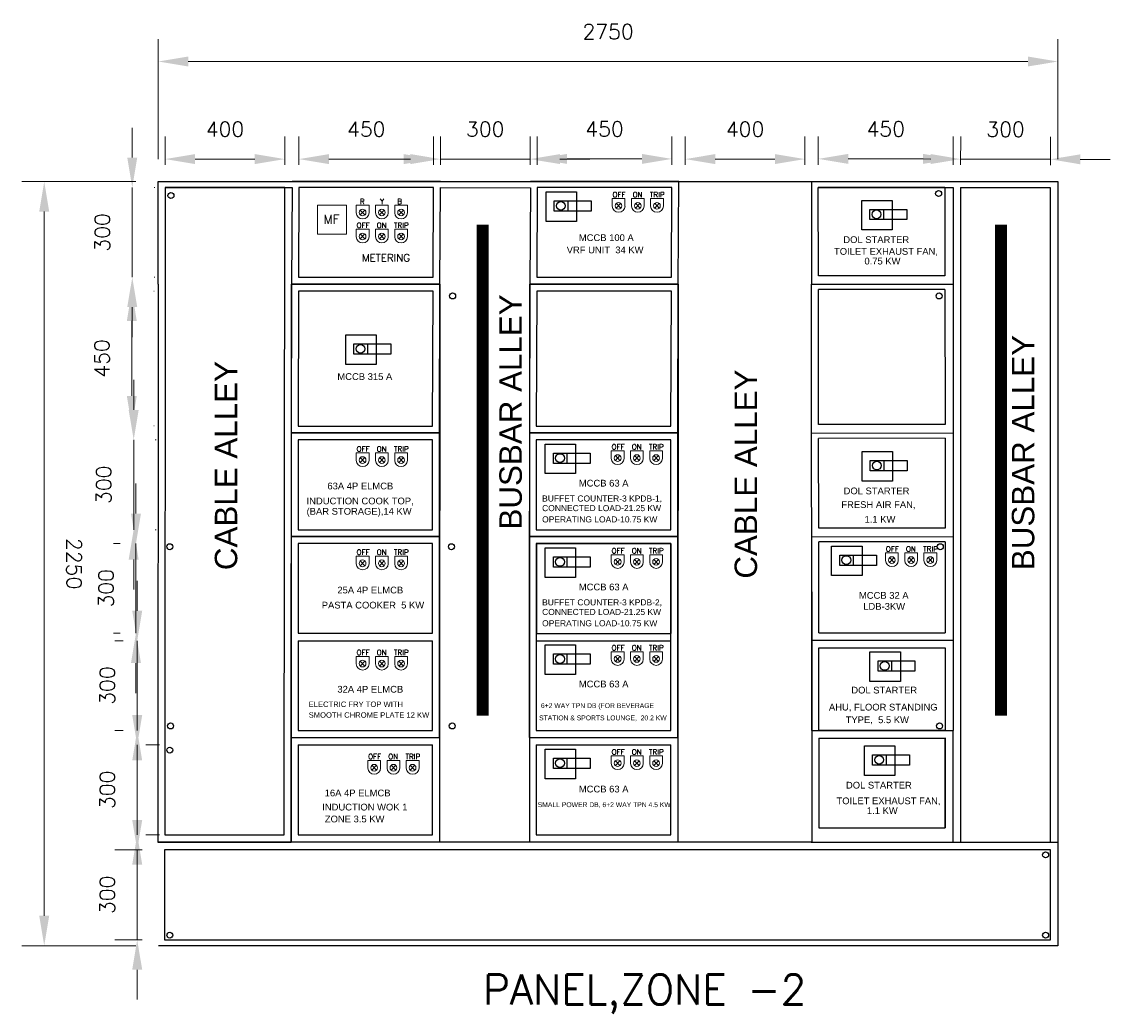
# Model space of a CAD drawing. Header units: millimetres. Extents: x 30872 to 314831, y -99829 to -24277.
# Tile 9 of 13: x 121132 to 124770, y -93400 to -90090. Entities that reach past the tile are written whole.
import ezdxf

# ---------------------------------------------------------------- set-up
doc = ezdxf.new("R2010")
doc.units = ezdxf.units.MM
doc.layers.add('SLD', color=7, linetype='Continuous')
doc.layers.add('SYMBOL', color=7, linetype='Continuous', lineweight=25)
doc.styles.add('Arial', font='arial.ttf')
doc.styles.add('Roman', font='romans', dxfattribs={"bigfont": 'bigfont'})
doc.styles.add('ROMANS', font='romans.shx')
doc.dimstyles.new('ISO-75', dxfattribs={"dimtxt": 188, "dimasz": 188, "dimexe": 75, "dimexo": 75, "dimgap": 75, "dimtad": 1, "dimtoh": 1, "dimdec": 0, "dimtxsty": 'ROMANS', "dimcen": 0, "dimclrd": 8, "dimclre": 8, "dimclrt": 141, "dimadec": 0, "dimazin": 0, "dimtfac": 1, "dimtdec": 0, "dimtix": 1, "dimtmove": 0, "dimatfit": 3, "dimfxl": 0, "dimlwd": 18, "dimlwe": 18, "dimarcsym": 0})

# ---------------------------------------------------------------- blocks, each defined once
blk = doc.blocks.new('*D13')
at = {"layer": 'Defpoints', "color": 0, "transparency": 16777216}
for p in [(123304.6, -90548.3), (122854.8, -90642.7), (123304.6, -90642.7)]:
    blk.add_point(p, dxfattribs=at)
at = {"layer": 'SLD', "color": 8, "lineweight": 18, "transparency": 16777216}
for p, q in [((122854.8, -90567.7), (122854.8, -90473.3)), ((123304.6, -90567.7), (123304.6, -90473.3)), ((122954.8, -90548.3), (123204.6, -90548.3))]:
    blk.add_line(p, q, dxfattribs=at)
at = {"layer": 'SLD', "color": 8, "transparency": 16777216}
for points in [[(122954.8, -90531.6), (122954.8, -90564.9), (122854.8, -90548.3)], [(123204.6, -90531.6), (123204.6, -90564.9), (123304.6, -90548.3)]]:
    blk.add_solid(points, dxfattribs=at)
at = {"layer": 'SLD', "transparency": 16777216, "insert": (123079.7, -90448.3), "char_height": 50, "attachment_point": 5, "style": 'ROMANS'}
blk.add_mtext('450', dxfattribs=at)
blk = doc.blocks.new('*D14')
at = {"layer": 'Defpoints', "color": 0, "transparency": 16777216}
for p in [(122531.2, -90548.9), (122531.2, -90643.4), (122830.7, -90643.4)]:
    blk.add_point(p, dxfattribs=at)
at = {"layer": 'SLD', "color": 8, "lineweight": 18, "transparency": 16777216}
for p, q in [((122531.2, -90568.4), (122531.2, -90473.9)), ((122830.7, -90568.4), (122830.7, -90473.9)), ((122431.2, -90548.9), (122331.2, -90548.9)), ((122830.7, -90548.9), (122531.2, -90548.9)), ((122930.7, -90548.9), (123030.7, -90548.9))]:
    blk.add_line(p, q, dxfattribs=at)
at = {"layer": 'SLD', "color": 8, "transparency": 16777216}
for points in [[(122431.2, -90532.2), (122431.2, -90565.5), (122531.2, -90548.9)], [(122930.7, -90532.2), (122930.7, -90565.5), (122830.7, -90548.9)]]:
    blk.add_solid(points, dxfattribs=at)
at = {"layer": 'SLD', "transparency": 16777216, "insert": (122681, -90448.9), "char_height": 50, "attachment_point": 5, "style": 'ROMANS'}
blk.add_mtext('300', dxfattribs=at)
blk = doc.blocks.new('*D15')
at = {"layer": 'Defpoints', "color": 0, "transparency": 16777216}
for p in [(122058.6, -90548.9), (122058.6, -90643.4), (122508.3, -90643.4)]:
    blk.add_point(p, dxfattribs=at)
at = {"layer": 'SLD', "color": 8, "lineweight": 18, "transparency": 16777216}
for p, q in [((122058.6, -90568.4), (122058.6, -90473.9)), ((122508.3, -90568.4), (122508.3, -90473.9)), ((122408.3, -90548.9), (122158.6, -90548.9))]:
    blk.add_line(p, q, dxfattribs=at)
at = {"layer": 'SLD', "color": 8, "transparency": 16777216}
for points in [[(122158.6, -90532.3), (122158.6, -90565.6), (122058.6, -90548.9)], [(122408.3, -90532.3), (122408.3, -90565.6), (122508.3, -90548.9)]]:
    blk.add_solid(points, dxfattribs=at)
at = {"layer": 'SLD', "transparency": 16777216, "insert": (122283.4, -90448.9), "char_height": 50, "attachment_point": 5, "style": 'ROMANS'}
blk.add_mtext('450', dxfattribs=at)
blk = doc.blocks.new('*D16')
at = {"layer": 'Defpoints', "color": 0, "transparency": 16777216}
for p in [(121611.5, -90548.9), (121611.5, -90643.4), (122011, -90643.4)]:
    blk.add_point(p, dxfattribs=at)
at = {"layer": 'SYMBOL', "color": 8, "lineweight": 18, "transparency": 16777216}
for p, q in [((121611.5, -90568.4), (121611.5, -90473.9)), ((122011, -90568.4), (122011, -90473.9)), ((121911, -90548.9), (121711.5, -90548.9))]:
    blk.add_line(p, q, dxfattribs=at)
at = {"layer": 'SYMBOL', "color": 8, "transparency": 16777216}
for points in [[(121711.5, -90532.2), (121711.5, -90565.5), (121611.5, -90548.9)], [(121911, -90532.2), (121911, -90565.5), (122011, -90548.9)]]:
    blk.add_solid(points, dxfattribs=at)
at = {"layer": 'SYMBOL', "transparency": 16777216, "insert": (121811.3, -90448.9), "char_height": 50, "attachment_point": 5, "style": 'ROMANS'}
blk.add_mtext('400', dxfattribs=at)
blk = doc.blocks.new('*D17')
at = {"layer": 'Defpoints', "color": 0, "transparency": 16777216}
for p in [(123349.6, -90548.9), (123349.6, -90643.4), (123749.1, -90643.4)]:
    blk.add_point(p, dxfattribs=at)
at = {"layer": 'SLD', "color": 8, "lineweight": 18, "transparency": 16777216}
for p, q in [((123349.6, -90568.4), (123349.6, -90473.9)), ((123749.1, -90568.4), (123749.1, -90473.9)), ((123649.1, -90548.9), (123449.6, -90548.9))]:
    blk.add_line(p, q, dxfattribs=at)
at = {"layer": 'SLD', "color": 8, "transparency": 16777216}
for points in [[(123449.6, -90532.2), (123449.6, -90565.5), (123349.6, -90548.9)], [(123649.1, -90532.2), (123649.1, -90565.5), (123749.1, -90548.9)]]:
    blk.add_solid(points, dxfattribs=at)
at = {"layer": 'SLD', "transparency": 16777216, "insert": (123549.3, -90448.9), "char_height": 50, "attachment_point": 5, "style": 'ROMANS'}
blk.add_mtext('400', dxfattribs=at)
blk = doc.blocks.new('*D20')
at = {"layer": 'Defpoints', "color": 0, "transparency": 16777216}
for p in [(124244.6, -90548.3), (123794.2, -90642.7), (124244.6, -90642.7)]:
    blk.add_point(p, dxfattribs=at)
at = {"layer": 'SLD', "color": 8, "lineweight": 18, "transparency": 16777216}
for p, q in [((123794.2, -90567.7), (123794.2, -90473.2)), ((124244.6, -90567.7), (124244.6, -90473.3)), ((123894.2, -90548.2), (124144.6, -90548.2))]:
    blk.add_line(p, q, dxfattribs=at)
at = {"layer": 'SLD', "color": 8, "transparency": 16777216}
for points in [[(123894.2, -90531.6), (123894.2, -90564.9), (123794.2, -90548.2)], [(124144.6, -90531.6), (124144.6, -90564.9), (124244.6, -90548.3)]]:
    blk.add_solid(points, dxfattribs=at)
at = {"layer": 'SLD', "transparency": 16777216, "insert": (124019.4, -90448.2), "char_height": 50, "attachment_point": 5, "rotation": 359.9972, "style": 'ROMANS'}
blk.add_mtext('450', dxfattribs=at)
blk = doc.blocks.new('*D21')
at = {"layer": 'Defpoints', "color": 0, "transparency": 16777216}
for p in [(124269.8, -90548.9), (124269.6, -90643.4), (124569.6, -90644)]:
    blk.add_point(p, dxfattribs=at)
at = {"layer": 'SLD', "color": 8, "lineweight": 18, "transparency": 16777216}
for p, q in [((124269.8, -90568.4), (124270, -90473.9)), ((124569.8, -90569), (124570, -90474.5)), ((124169.8, -90548.7), (124069.8, -90548.5)), ((124569.8, -90549.5), (124269.8, -90548.9)), ((124669.8, -90549.7), (124769.8, -90549.9))]:
    blk.add_line(p, q, dxfattribs=at)
at = {"layer": 'SLD', "color": 8, "transparency": 16777216}
for points in [[(124169.8, -90532), (124169.8, -90565.3), (124269.8, -90548.9)], [(124669.8, -90533), (124669.8, -90566.3), (124569.8, -90549.5)]]:
    blk.add_solid(points, dxfattribs=at)
at = {"layer": 'SLD', "transparency": 16777216, "insert": (124420, -90449.2), "char_height": 50, "attachment_point": 5, "rotation": 359.8839, "style": 'ROMANS'}
blk.add_mtext('300', dxfattribs=at)
blk = doc.blocks.new('*D28')
at = {"layer": 'Defpoints', "color": 0, "transparency": 16777216}
for p in [(121500.1, -90644), (121500.1, -90943.7), (121501.4, -90943.7)]:
    blk.add_point(p, dxfattribs=at)
at = {"layer": 'SYMBOL', "color": 8, "lineweight": 18, "transparency": 16777216}
for p, q in [((121501.4, -90544), (121501.4, -90444)), ((121501.4, -90644), (121501.4, -90943.7)), ((121575.1, -90644), (121576.4, -90644)), ((121575.1, -90943.7), (121576.4, -90943.7)), ((121501.4, -91043.7), (121501.4, -91143.7))]:
    blk.add_line(p, q, dxfattribs=at)
at = {"layer": 'SYMBOL', "color": 8, "transparency": 16777216}
for points in [[(121484.7, -90544), (121518, -90544), (121501.4, -90644)], [(121484.7, -91043.7), (121518, -91043.7), (121501.4, -90943.7)]]:
    blk.add_solid(points, dxfattribs=at)
at = {"layer": 'SYMBOL', "transparency": 16777216, "insert": (121401.4, -90793.8), "char_height": 50, "attachment_point": 5, "rotation": 90, "style": 'ROMANS'}
blk.add_mtext('300', dxfattribs=at)
blk = doc.blocks.new('*D29')
at = {"layer": 'Defpoints', "color": 0, "transparency": 16777216}
for p in [(121498.6, -90989.7), (121498.6, -91440.1), (121499.9, -91440.1)]:
    blk.add_point(p, dxfattribs=at)
at = {"layer": 'SYMBOL', "color": 8, "lineweight": 18, "transparency": 16777216}
for p, q in [((121573.6, -90989.7), (121574.9, -90989.7)), ((121499.9, -91089.7), (121499.9, -91340.1)), ((121573.6, -91440.1), (121574.9, -91440.1))]:
    blk.add_line(p, q, dxfattribs=at)
at = {"layer": 'SYMBOL', "color": 8, "transparency": 16777216}
for points in [[(121483.2, -91089.7), (121516.5, -91089.7), (121499.9, -90989.7)], [(121483.2, -91340.1), (121516.5, -91340.1), (121499.9, -91440.1)]]:
    blk.add_solid(points, dxfattribs=at)
at = {"layer": 'SYMBOL', "transparency": 16777216, "insert": (121399.9, -91214.9), "char_height": 50, "attachment_point": 5, "rotation": 90, "style": 'ROMANS'}
blk.add_mtext('450', dxfattribs=at)
blk = doc.blocks.new('*D30')
at = {"layer": 'Defpoints', "color": 0, "transparency": 16777216}
for p in [(121503, -91487.1), (121503, -91787.3), (121506.1, -91787.3)]:
    blk.add_point(p, dxfattribs=at)
at = {"layer": 'SYMBOL', "color": 8, "lineweight": 18, "transparency": 16777216}
for p, q in [((121506.1, -91387.1), (121506.1, -91287.1)), ((121506.1, -91487.1), (121506.1, -91787.3)), ((121578, -91487.1), (121581.1, -91487.1)), ((121578, -91787.3), (121581.1, -91787.3)), ((121506.1, -91887.3), (121506.1, -91987.3))]:
    blk.add_line(p, q, dxfattribs=at)
at = {"layer": 'SYMBOL', "color": 8, "transparency": 16777216}
for points in [[(121489.4, -91387.1), (121522.8, -91387.1), (121506.1, -91487.1)], [(121489.4, -91887.3), (121522.8, -91887.3), (121506.1, -91787.3)]]:
    blk.add_solid(points, dxfattribs=at)
at = {"layer": 'SYMBOL', "transparency": 16777216, "insert": (121406.1, -91637.2), "char_height": 50, "attachment_point": 5, "rotation": 90, "style": 'ROMANS'}
blk.add_mtext('300', dxfattribs=at)
blk = doc.blocks.new('*D31')
at = {"layer": 'Defpoints', "color": 0, "transparency": 16777216}
for p in [(121535.5, -91833.3), (121513.8, -92133.4), (121535.5, -92133.4)]:
    blk.add_point(p, dxfattribs=at)
at = {"layer": 'SYMBOL', "color": 8, "lineweight": 18, "transparency": 16777216}
for p, q in [((121513.8, -91733.3), (121513.8, -91633.3)), ((121460.5, -91833.3), (121438.8, -91833.3)), ((121513.8, -91833.3), (121513.8, -92133.4)), ((121460.5, -92133.4), (121438.8, -92133.4)), ((121513.8, -92233.4), (121513.8, -92333.4))]:
    blk.add_line(p, q, dxfattribs=at)
at = {"layer": 'SYMBOL', "color": 8, "transparency": 16777216}
for points in [[(121497.1, -91733.3), (121530.4, -91733.3), (121513.8, -91833.3)], [(121497.1, -92233.4), (121530.4, -92233.4), (121513.8, -92133.4)]]:
    blk.add_solid(points, dxfattribs=at)
at = {"layer": 'SYMBOL', "transparency": 16777216, "insert": (121413.8, -91983.3), "char_height": 50, "attachment_point": 5, "rotation": 90, "style": 'ROMANS'}
blk.add_mtext('300', dxfattribs=at)
blk = doc.blocks.new('*D32')
at = {"layer": 'Defpoints', "color": 0, "transparency": 16777216}
for p in [(121546.5, -92158.4), (121517.9, -92458.6), (121546.5, -92458.6)]:
    blk.add_point(p, dxfattribs=at)
at = {"layer": 'SYMBOL', "color": 8, "lineweight": 18, "transparency": 16777216}
for p, q in [((121517.9, -92058.4), (121517.9, -91958.4)), ((121471.5, -92158.4), (121442.9, -92158.4)), ((121517.9, -92158.4), (121517.9, -92458.6)), ((121471.5, -92458.6), (121442.9, -92458.6)), ((121517.9, -92558.6), (121517.9, -92658.6))]:
    blk.add_line(p, q, dxfattribs=at)
at = {"layer": 'SYMBOL', "color": 8, "transparency": 16777216}
for points in [[(121501.3, -92058.4), (121534.6, -92058.4), (121517.9, -92158.4)], [(121501.3, -92558.6), (121534.6, -92558.6), (121517.9, -92458.6)]]:
    blk.add_solid(points, dxfattribs=at)
at = {"layer": 'SYMBOL', "transparency": 16777216, "insert": (121417.9, -92308.5), "char_height": 50, "attachment_point": 5, "rotation": 90, "style": 'ROMANS'}
blk.add_mtext('300', dxfattribs=at)
blk = doc.blocks.new('*D33')
at = {"layer": 'Defpoints', "color": 0, "transparency": 16777216}
for p in [(121472.2, -92506.6), (121472.2, -92806.7), (121517.9, -92806.7)]:
    blk.add_point(p, dxfattribs=at)
at = {"layer": 'SYMBOL', "color": 8, "lineweight": 18, "transparency": 16777216}
for p, q in [((121517.9, -92406.6), (121517.9, -92306.6)), ((121517.9, -92506.6), (121517.9, -92806.7)), ((121547.2, -92506.6), (121592.9, -92506.6)), ((121547.2, -92806.7), (121592.9, -92806.7)), ((121517.9, -92906.7), (121517.9, -93006.7))]:
    blk.add_line(p, q, dxfattribs=at)
at = {"layer": 'SYMBOL', "color": 8, "transparency": 16777216}
for points in [[(121501.3, -92406.6), (121534.6, -92406.6), (121517.9, -92506.6)], [(121501.3, -92906.7), (121534.6, -92906.7), (121517.9, -92806.7)]]:
    blk.add_solid(points, dxfattribs=at)
at = {"layer": 'SYMBOL', "transparency": 16777216, "insert": (121417.9, -92656.7), "char_height": 50, "attachment_point": 5, "rotation": 90, "style": 'ROMANS'}
blk.add_mtext('300', dxfattribs=at)
blk = doc.blocks.new('*D34')
at = {"layer": 'Defpoints', "color": 0, "transparency": 16777216}
for p in [(121609.6, -92857.4), (121517.9, -93157.8), (121609.6, -93157.8)]:
    blk.add_point(p, dxfattribs=at)
at = {"layer": 'SYMBOL', "color": 8, "lineweight": 18, "transparency": 16777216}
for p, q in [((121517.9, -92757.4), (121517.9, -92657.4)), ((121534.6, -92857.4), (121442.9, -92857.4)), ((121517.9, -92857.4), (121517.9, -93157.8)), ((121534.6, -93157.8), (121442.9, -93157.8)), ((121517.9, -93257.8), (121517.9, -93357.8))]:
    blk.add_line(p, q, dxfattribs=at)
at = {"layer": 'SYMBOL', "color": 8, "transparency": 16777216}
for points in [[(121501.3, -92757.4), (121534.6, -92757.4), (121517.9, -92857.4)], [(121501.3, -93257.8), (121534.6, -93257.8), (121517.9, -93157.8)]]:
    blk.add_solid(points, dxfattribs=at)
at = {"layer": 'SYMBOL', "transparency": 16777216, "insert": (121417.9, -93007.6), "char_height": 50, "attachment_point": 5, "rotation": 90, "style": 'ROMANS'}
blk.add_mtext('300', dxfattribs=at)
blk = doc.blocks.new('*D66')
at = {"layer": 'Defpoints', "color": 0, "transparency": 16777216}
for p in [(124594.6, -90222.8), (121588.5, -90624.3), (124594.6, -90624.3)]:
    blk.add_point(p, dxfattribs=at)
at = {"layer": 'SLD', "color": 8, "lineweight": 18, "transparency": 16777216}
for p, q in [((121588.5, -90549.3), (121588.5, -90147.8)), ((124594.6, -90549.3), (124594.6, -90147.8)), ((121688.5, -90222.8), (124494.6, -90222.8))]:
    blk.add_line(p, q, dxfattribs=at)
at = {"layer": 'SLD', "color": 8, "transparency": 16777216}
for points in [[(121688.5, -90206.1), (121688.5, -90239.4), (121588.5, -90222.8)], [(124494.6, -90206.1), (124494.6, -90239.4), (124594.6, -90222.8)]]:
    blk.add_solid(points, dxfattribs=at)
at = {"layer": 'SLD', "transparency": 16777216, "insert": (123091.6, -90122.8), "char_height": 50, "attachment_point": 5, "style": 'ROMANS'}
blk.add_mtext('2750', dxfattribs=at)
blk = doc.blocks.new('*D67')
at = {"layer": 'Defpoints', "color": 0, "transparency": 16777216}
for p in [(121588.5, -90624.3), (121207.2, -93177.7), (121588.6, -93177.7)]:
    blk.add_point(p, dxfattribs=at)
at = {"layer": 'SYMBOL', "color": 8, "lineweight": 18, "transparency": 16777216}
for p, q in [((121513.5, -90624.3), (121132.1, -90624.3)), ((121207.1, -90724.3), (121207.2, -93077.7)), ((121513.6, -93177.7), (121132.2, -93177.7))]:
    blk.add_line(p, q, dxfattribs=at)
at = {"layer": 'SYMBOL', "color": 8, "transparency": 16777216}
for points in [[(121223.8, -90724.3), (121190.4, -90724.3), (121207.1, -90624.3)], [(121223.8, -93077.7), (121190.5, -93077.7), (121207.2, -93177.7)]]:
    blk.add_solid(points, dxfattribs=at)
at = {"layer": 'SYMBOL', "transparency": 16777216, "insert": (121307.1, -91901), "char_height": 50, "attachment_point": 5, "rotation": 270.0013, "style": 'ROMANS'}
blk.add_mtext('2250', dxfattribs=at)

msp = doc.modelspace()

# ---------------------------------------------------------------- linework, layer by layer
at = {"linetype": 'ByBlock', "lineweight": 9}
for p, q in [((122121, -90703.3), (122217, -90703.3)), ((122121, -90799.3), (122121, -90703.3)), ((122217, -90703.3), (122217, -90799.3)), ((122279, -90719.1), (122263.6, -90735.6)), ((122263.6, -90719.1), (122279, -90735.6)), ((122343.2, -90719.1), (122327.8, -90735.6)), ((122327.8, -90719.1), (122343.2, -90735.6)), ((122407.4, -90719.1), (122392, -90735.6)), ((122392, -90719.1), (122407.4, -90735.6)), ((123134.3, -90696.6), (123118.9, -90713.1)), ((123118.9, -90696.6), (123134.3, -90713.1)), ((123198.5, -90696.6), (123183.1, -90713.1)), ((123183.1, -90696.6), (123198.5, -90713.1)), ((123262.7, -90696.6), (123247.3, -90713.1)), ((123247.3, -90696.6), (123262.7, -90713.1)), ((122217, -90799.3), (122121, -90799.3)), ((122121, -90799.3), (122217, -90799.3)), ((122279, -90799.2), (122263.6, -90815.6)), ((122263.6, -90799.2), (122279, -90815.6)), ((122343.2, -90799.2), (122327.8, -90815.6)), ((122327.8, -90799.2), (122343.2, -90815.6)), ((122407.4, -90799.2), (122392, -90815.6)), ((122392, -90799.2), (122407.4, -90815.6)), ((122279, -91546.5), (122263.6, -91563)), ((122263.6, -91546.5), (122279, -91563)), ((122343.2, -91546.5), (122327.8, -91563)), ((122327.8, -91546.5), (122343.2, -91563)), ((122407.4, -91546.5), (122392, -91563)), ((122392, -91546.5), (122407.4, -91563)), ((123131.3, -91539.8), (123115.9, -91556.2)), ((123115.9, -91539.8), (123131.3, -91556.2)), ((123195.5, -91539.8), (123180.1, -91556.2)), ((123180.1, -91539.8), (123195.5, -91556.2)), ((123259.7, -91539.8), (123244.3, -91556.2)), ((123244.3, -91539.8), (123259.7, -91556.2)), ((123131.3, -91886.8), (123115.9, -91903.2)), ((123115.9, -91886.8), (123131.3, -91903.2)), ((123195.5, -91886.8), (123180.1, -91903.2)), ((123180.1, -91886.8), (123195.5, -91903.2)), ((123259.7, -91886.8), (123244.3, -91903.2)), ((123244.3, -91886.8), (123259.7, -91903.2)), ((124047.8, -91880.7), (124032.4, -91897.2)), ((124032.4, -91880.7), (124047.8, -91897.2)), ((124112, -91880.7), (124096.6, -91897.2)), ((124096.6, -91880.7), (124112, -91897.2)), ((124176.2, -91880.7), (124160.8, -91897.2)), ((124160.8, -91880.7), (124176.2, -91897.2)), ((122279, -91891.5), (122263.6, -91908)), ((122263.6, -91891.5), (122279, -91908)), ((122343.2, -91891.5), (122327.8, -91908)), ((122327.8, -91891.5), (122343.2, -91908)), ((122407.4, -91891.5), (122392, -91908)), ((122392, -91891.5), (122407.4, -91908)), ((123131.3, -92211.1), (123115.9, -92227.6)), ((123115.9, -92211.1), (123131.3, -92227.6)), ((123195.5, -92211.1), (123180.1, -92227.6)), ((123180.1, -92211.1), (123195.5, -92227.6)), ((123259.7, -92211.1), (123244.3, -92227.6)), ((123244.3, -92211.1), (123259.7, -92227.6)), ((122279, -92226.6), (122263.6, -92243.1)), ((122263.6, -92226.6), (122279, -92243.1)), ((122343.2, -92226.6), (122327.8, -92243.1)), ((122327.8, -92226.6), (122343.2, -92243.1)), ((122407.4, -92226.6), (122392, -92243.1)), ((122392, -92226.6), (122407.4, -92243.1)), ((122317.6, -92574.5), (122302.2, -92591)), ((122302.2, -92574.5), (122317.6, -92591)), ((122381.8, -92574.5), (122366.4, -92591)), ((122366.4, -92574.5), (122381.8, -92591)), ((122446, -92574.5), (122430.6, -92591)), ((122430.6, -92574.5), (122446, -92591)), ((123131.3, -92559.3), (123115.9, -92575.7)), ((123115.9, -92559.3), (123131.3, -92575.7)), ((123195.5, -92559.3), (123180.1, -92575.7)), ((123180.1, -92559.3), (123195.5, -92575.7)), ((123259.7, -92559.3), (123244.3, -92575.7)), ((123244.3, -92559.3), (123259.7, -92575.7))]:
    msp.add_line(p, q, dxfattribs=at)
for p, q in [((123770.1, -92831.7), (121589.3, -92831.7)), ((124594.6, -93177.7), (121589.4, -93177.7))]:
    msp.add_line(p, q)
for points in [[(123105.4, -90706), (123105.4, -90680.9), (123148.1, -90680.9), (123148.1, -90706)], [(123169.6, -90706), (123169.6, -90680.9), (123212.3, -90680.9), (123212.3, -90706)], [(123233.8, -90706), (123233.8, -90680.9), (123276.5, -90680.9), (123276.5, -90706)], [(122250.1, -90728.5), (122250.1, -90703.3), (122292.8, -90703.3), (122292.8, -90728.5)], [(122314.3, -90728.5), (122314.3, -90703.3), (122357, -90703.3), (122357, -90728.5)], [(122378.5, -90728.5), (122378.5, -90703.3), (122421.2, -90703.3), (122421.2, -90728.5)], [(122250.1, -90808.6), (122250.1, -90783.4), (122292.8, -90783.4), (122292.8, -90808.6)], [(122314.3, -90808.6), (122314.3, -90783.4), (122357, -90783.4), (122357, -90808.6)], [(122378.5, -90808.6), (122378.5, -90783.4), (122421.2, -90783.4), (122421.2, -90808.6)], [(123102.4, -91549.2), (123102.4, -91524), (123145.1, -91524), (123145.1, -91549.2)], [(123166.6, -91549.2), (123166.6, -91524), (123209.3, -91524), (123209.3, -91549.2)], [(123230.8, -91549.2), (123230.8, -91524), (123273.5, -91524), (123273.5, -91549.2)], [(122250.1, -91555.9), (122250.1, -91530.7), (122292.8, -91530.7), (122292.8, -91555.9)], [(122314.3, -91555.9), (122314.3, -91530.7), (122357, -91530.7), (122357, -91555.9)], [(122378.5, -91555.9), (122378.5, -91530.7), (122421.2, -91530.7), (122421.2, -91555.9)], [(122250.1, -91900.9), (122250.1, -91875.8), (122292.8, -91875.8), (122292.8, -91900.9)], [(122314.3, -91900.9), (122314.3, -91875.8), (122357, -91875.8), (122357, -91900.9)], [(122378.5, -91900.9), (122378.5, -91875.8), (122421.2, -91875.8), (122421.2, -91900.9)], [(123102.4, -91896.2), (123102.4, -91871), (123145.1, -91871), (123145.1, -91896.2)], [(123166.6, -91896.2), (123166.6, -91871), (123209.3, -91871), (123209.3, -91896.2)], [(123230.8, -91896.2), (123230.8, -91871), (123273.5, -91871), (123273.5, -91896.2)], [(124018.9, -91890.1), (124018.9, -91864.9), (124061.6, -91864.9), (124061.6, -91890.1)], [(124083.1, -91890.1), (124083.1, -91864.9), (124125.8, -91864.9), (124125.8, -91890.1)], [(124147.3, -91890.1), (124147.3, -91864.9), (124190, -91864.9), (124190, -91890.1)], [(122250.1, -92236), (122250.1, -92210.8), (122292.8, -92210.8), (122292.8, -92236)], [(122314.3, -92236), (122314.3, -92210.8), (122357, -92210.8), (122357, -92236)], [(122378.5, -92236), (122378.5, -92210.8), (122421.2, -92210.8), (122421.2, -92236)], [(123102.4, -92220.5), (123102.4, -92195.3), (123145.1, -92195.3), (123145.1, -92220.5)], [(123166.6, -92220.5), (123166.6, -92195.3), (123209.3, -92195.3), (123209.3, -92220.5)], [(123230.8, -92220.5), (123230.8, -92195.3), (123273.5, -92195.3), (123273.5, -92220.5)], [(122288.7, -92583.9), (122288.7, -92558.7), (122331.4, -92558.7), (122331.4, -92583.9)], [(122352.9, -92583.9), (122352.9, -92558.7), (122395.6, -92558.7), (122395.6, -92583.9)], [(122417.1, -92583.9), (122417.1, -92558.7), (122459.8, -92558.7), (122459.8, -92583.9)], [(123102.4, -92568.7), (123102.4, -92543.5), (123145.1, -92543.5), (123145.1, -92568.7)], [(123166.6, -92568.7), (123166.6, -92543.5), (123209.3, -92543.5), (123209.3, -92568.7)], [(123230.8, -92568.7), (123230.8, -92543.5), (123273.5, -92543.5), (123273.5, -92568.7)]]:
    msp.add_lwpolyline(points, dxfattribs=at)
at = {"const_width": 0.5}
msp.add_lwpolyline([(121588.7, -92831.7), (121588.7, -93177.7)], dxfattribs=at)
for centre in [(121630.8, -90670.7), (122572.1, -91006.3), (124197.9, -91006.3), (121626.9, -91844.3), (122568.2, -91844.3), (124201.8, -91844.3), (121629.3, -92443.2), (122570.6, -92443.2), (124199.4, -92443.2), (121626.9, -92524), (124553.8, -92874), (121626.9, -93142.4), (124553.8, -93142.4)]:
    msp.add_circle(centre, 10)
at = {"linetype": 'ByBlock', "lineweight": 9}
for centre in [(122271.3, -90727.3), (122335.5, -90727.3), (122399.7, -90727.3), (123126.6, -90704.9), (123190.8, -90704.9), (123255, -90704.9), (122271.3, -90807.4), (122335.5, -90807.4), (122399.7, -90807.4), (122271.3, -91554.7), (122335.5, -91554.7), (122399.7, -91554.7), (123123.6, -91548), (123187.8, -91548), (123252, -91548), (123123.6, -91895), (123187.8, -91895), (123252, -91895), (124040.1, -91888.9), (124104.3, -91888.9), (124168.5, -91888.9), (122271.3, -91899.8), (122335.5, -91899.8), (122399.7, -91899.8), (123123.6, -92219.3), (123187.8, -92219.3), (123252, -92219.3), (122271.3, -92234.8), (122335.5, -92234.8), (122399.7, -92234.8), (122309.9, -92582.8), (122374.1, -92582.8), (122438.3, -92582.8), (123123.6, -92567.5), (123187.8, -92567.5), (123252, -92567.5)]:
    msp.add_circle(centre, 11.2, dxfattribs=at)
for centre in [(123126.8, -90705), (123191, -90705), (123255.2, -90705), (122271.5, -90727.5), (122335.6, -90727.5), (122399.8, -90727.5), (122271.5, -90807.6), (122335.6, -90807.6), (122399.8, -90807.6), (122271.5, -91554.9), (122335.6, -91554.9), (122399.8, -91554.9), (123123.8, -91548.1), (123188, -91548.1), (123252.1, -91548.1), (122271.5, -91899.9), (122335.6, -91899.9), (122399.8, -91899.9), (123123.8, -91895.1), (123188, -91895.1), (123252.1, -91895.1), (124040.2, -91889.1), (124104.4, -91889.1), (124168.6, -91889.1), (122271.5, -92235), (122335.6, -92235), (122399.8, -92235), (123123.8, -92219.5), (123188, -92219.5), (123252.1, -92219.5), (123123.8, -92567.7), (123188, -92567.7), (123252.2, -92567.7), (122310, -92582.9), (122374.2, -92582.9), (122438.4, -92582.9)]:
    msp.add_arc(centre, 21.4, 182.7201, 357.2799, dxfattribs=at)
at = {"layer": 'SLD'}
for p, q in [((121588.5, -90624.3), (124594.6, -90624.3)), ((122531.2, -90643.4), (122831.8, -90644.6)), ((124216.7, -90644), (123794.2, -90644)), ((123794.2, -90644), (124244.6, -90644)), ((124269.6, -90644), (124569.6, -90644))]:
    msp.add_line(p, q, dxfattribs=at)
for points in [[(121588.5, -90966.7), (121588.5, -90624.3)], [(121611.5, -90643.4), (122035.5, -90643.4)], [(121611.5, -90643.4), (121611.5, -90943.7)], [(122035.5, -90644), (122034, -90966.7), (122529.8, -90966.7), (122531.2, -90643.4)], [(122531.3, -90624.3), (122035.6, -90624.3)], [(122831.8, -90644.6), (122830.3, -90966.7), (123326.1, -90966.7), (123327.6, -90624.3)], [(123327.6, -90624.3), (122831.8, -90624.3)], [(123771.6, -90624.3), (123771.6, -90966.7)], [(123794.6, -90938.9), (123794.2, -90644)], [(124216.7, -90644), (124217.1, -90938.5)], [(124244.6, -90644), (124244.6, -92458.6)], [(124269.6, -90644), (124269.6, -92831.7)], [(124569.6, -90644), (124569.6, -92831.7)], [(124594.6, -90624.3), (124594.6, -93177.7)], [(124217.1, -90938.5), (123794.6, -90938.9)], [(121588.5, -90966.7), (121587, -92831.7), (122032.5, -92831.7), (122034, -90966.7)], [(122529.8, -90966.7), (122528.3, -92481.6)], [(122828.8, -92481.6), (122830.3, -90966.7)], [(123326.1, -90966.7), (123324.6, -92481.6)], [(123773.1, -92458.6), (123771.6, -90966.7)], [(123771.6, -90966.7), (124244.6, -90967.1)], [(124217.1, -90984.5), (123794.6, -90984.9)], [(123795, -91436.2), (123794.6, -90984.9)], [(124217.1, -90984.5), (124217.6, -91435.9)], [(124217.6, -91435.9), (123794.6, -91436.2)], [(123772.1, -91464.1), (124244.6, -91464.5)], [(124217.6, -91481.9), (123795.1, -91482.2)], [(123795.5, -91782.4), (123795.1, -91482.2)], [(124217.6, -91481.9), (124218, -91782)], [(123772.5, -91810.3), (124244.6, -91810.7)], [(124218.6, -91782), (123795.5, -91782.4)], [(122505.3, -91833.3), (122055.5, -91833.3), (122055.5, -92133.4)], [(124218.6, -91828), (123795.5, -91828.4)], [(123795.8, -92131.8), (123795.5, -91828.4)], [(124218.1, -91828), (124218.3, -92131.8)], [(123772.6, -91995.2), (123772.7, -92833)], [(123795.8, -92131.8), (124218.3, -92131.8)], [(122055.5, -92158.4), (122505.3, -92158.4)], [(122055.5, -92158.4), (122055.6, -92458.6), (122505.3, -92458.6), (122505.3, -92158.4)], [(122851.8, -92158.4), (123301.6, -92158.4)], [(123772.8, -92156.8), (124244.6, -92156.8)], [(123795.8, -92181.8), (124218.4, -92181.8)], [(124218.4, -92181.8), (124218.6, -92458.6), (123796.1, -92458.6), (123795.9, -92181.8)], [(123773.1, -92458.6), (124244.6, -92458.6)], [(124244, -92458.6), (124244, -92833)], [(122032.5, -92481.6), (122032.5, -92831.7)], [(122055.5, -92506.6), (122055.6, -92806.7), (122505.3, -92806.7), (122505.3, -92506.6)], [(122055.5, -92506.6), (122505.3, -92506.6)], [(122528.3, -92482.1), (122528.3, -92832.2)], [(122828.8, -92481.6), (122828.8, -92831.7)], [(122851.8, -92506.6), (122851.8, -92806.7), (123301.6, -92806.7), (123301.6, -92506.6)], [(122851.8, -92506.6), (123301.6, -92506.6)], [(123324.6, -92482.9), (123324.6, -92833)], [(123796.1, -92483.6), (123796.1, -92783.7), (124217.6, -92783.7), (124217.6, -92483.6)], [(123796.1, -92483.6), (124217.6, -92483.6)], [(124217.6, -92482.9), (124217.6, -92783.7)], [(123770.1, -92831.7), (124594.6, -92831.7)], [(123794.6, -92831.7), (123794.6, -92833)], [(124217.6, -92831.7), (124217.6, -92833)]]:
    msp.add_lwpolyline(points, dxfattribs=at)
for points in [[(122011, -90643.4), (121611.5, -90643.4), (121610, -92806.7), (122009.5, -92806.7)], [(122508.3, -90644), (122058.6, -90644), (122057, -90943.7), (122506.8, -90943.7)], [(123304.6, -90644), (122854.8, -90644), (122853.3, -90943.7), (123303.1, -90943.7)], [(122884.5, -90756.9), (122884.5, -90658.3), (122986.2, -90658.3), (122986.2, -90756.9)], [(123939.5, -90785.6), (123939.5, -90686.9), (124041.2, -90686.9), (124041.2, -90785.6)], [(122911.8, -90722.5), (122911.8, -90688.2), (123034.7, -90688.2), (123034.7, -90722.5)], [(122911.8, -90722.5), (122911.8, -90688.2), (122956.8, -90688.2), (122956.8, -90722.5)], [(123966.8, -90751.1), (123966.8, -90716.8), (124089.7, -90716.8), (124089.7, -90751.1)], [(123966.8, -90751.1), (123966.8, -90716.8), (124011.9, -90716.8), (124011.9, -90751.1)], [(122529.8, -90966.7), (122034, -90966.7), (122032.5, -91464.1), (122528.3, -91464.1)], [(123326.1, -90966.7), (122830.3, -90966.7), (122828.8, -91464.1), (123324.6, -91464.1)], [(122506.8, -90989.7), (122057, -90989.7), (122055.5, -91441.1), (122505.3, -91441.1)], [(123303.1, -90989.7), (122853.3, -90989.7), (122851.8, -91441.1), (123301.6, -91441.1)], [(122215.1, -91235), (122215.1, -91136.3), (122316.7, -91136.3), (122316.7, -91235)], [(122242.3, -91200.6), (122242.3, -91166.3), (122365.2, -91166.3), (122365.2, -91200.6)], [(122242.3, -91200.6), (122242.3, -91166.3), (122287.4, -91166.3), (122287.4, -91200.6)], [(122528.3, -91464.1), (122032.5, -91464.1), (122032.5, -91810.3), (122528.3, -91810.3)], [(122505.3, -91487.1), (122055.5, -91487.1), (122055.5, -91787.3), (122505.3, -91787.3)], [(123324.6, -91464.1), (122828.8, -91464.1), (122828.8, -91810.3), (123324.6, -91810.3)], [(123301.6, -91487.1), (122851.8, -91487.1), (122851.8, -91787.3), (123301.6, -91787.3)], [(122881.5, -91600.1), (122881.5, -91501.4), (122983.2, -91501.4), (122983.2, -91600.1)], [(122908.8, -91565.7), (122908.8, -91531.4), (123031.6, -91531.4), (123031.6, -91565.7)], [(122908.8, -91565.7), (122908.8, -91531.4), (122953.8, -91531.4), (122953.8, -91565.7)], [(123940.5, -91625.1), (123940.5, -91526.4), (124042.2, -91526.4), (124042.2, -91625.1)], [(123967.7, -91590.7), (123967.7, -91556.4), (124090.6, -91556.4), (124090.6, -91590.7)], [(123967.7, -91590.7), (123967.7, -91556.4), (124012.8, -91556.4), (124012.8, -91590.7)], [(122528.3, -91810.3), (122032.5, -91810.3), (122032.6, -92481.6), (122528.3, -92481.6)], [(123324.6, -91810.3), (122828.8, -91810.3), (122828.8, -92481.6), (123324.6, -92481.6)], [(122505.3, -91833.3), (122055.5, -91833.3), (122055.5, -92133.4), (122505.3, -92133.4)], [(123301.6, -91833.3), (122851.8, -91833.3), (122851.8, -92458.6), (123301.6, -92458.6)], [(123301.9, -91834.1), (122852.2, -91834.1), (122852.2, -92134.2), (123301.9, -92134.2)], [(122881.5, -91947.1), (122881.5, -91848.4), (122983.2, -91848.4), (122983.2, -91947.1)], [(123838.6, -91941), (123838.6, -91842.3), (123940.3, -91842.3), (123940.3, -91941)], [(122908.8, -91912.7), (122908.8, -91878.4), (123031.6, -91878.4), (123031.6, -91912.7)], [(122908.8, -91912.7), (122908.8, -91878.4), (122953.8, -91878.4), (122953.8, -91912.7)], [(123865.9, -91906.6), (123865.9, -91872.3), (123988.7, -91872.3), (123988.7, -91906.6)], [(123865.9, -91906.6), (123865.9, -91872.3), (123910.9, -91872.3), (123910.9, -91906.6)], [(122881.5, -92271.4), (122881.5, -92172.7), (122983.2, -92172.7), (122983.2, -92271.4)], [(122908.8, -92237), (122908.8, -92202.7), (123031.6, -92202.7), (123031.6, -92237)], [(122908.8, -92237), (122908.8, -92202.7), (122953.8, -92202.7), (122953.8, -92237)], [(123966.9, -92294.6), (123966.9, -92195.9), (124068.6, -92195.9), (124068.6, -92294.6)], [(123994.2, -92260.2), (123994.2, -92225.9), (124117, -92225.9), (124117, -92260.2)], [(123994.2, -92260.2), (123994.2, -92225.9), (124039.2, -92225.9), (124039.2, -92260.2)], [(122881.5, -92619.6), (122881.5, -92520.9), (122983.2, -92520.9), (122983.2, -92619.6)], [(123948.3, -92608.5), (123948.3, -92509.8), (124050, -92509.8), (124050, -92608.5)], [(123975.6, -92574.1), (123975.6, -92539.8), (124098.5, -92539.8), (124098.5, -92574.1)], [(123975.6, -92574.1), (123975.6, -92539.8), (124020.7, -92539.8), (124020.7, -92574.1)], [(122908.8, -92585.2), (122908.8, -92550.9), (123031.6, -92550.9), (123031.6, -92585.2)], [(122908.8, -92585.2), (122908.8, -92550.9), (122953.8, -92550.9), (122953.8, -92585.2)], [(124570.4, -92857.4), (121609.6, -92857.4), (121609.6, -93157.8), (124570.4, -93157.8)]]:
    msp.add_lwpolyline(points, close=True, dxfattribs=at)
at = {"layer": 'SLD', "const_width": 40}
for points in [[(122672, -90767.8), (122672, -92408.9)], [(124405.1, -90767.8), (124405.1, -92408.9)]]:
    msp.add_lwpolyline(points, dxfattribs=at)
at = {"layer": 'SLD'}
for centre, radius in [((124196.4, -90663.9), 10), ((122933.8, -90705), 14.7), ((123988.8, -90733.6), 14.7), ((122264.3, -91183), 14.7), ((122930.8, -91548.1), 14.7), ((123989.7, -91573.1), 14.7), ((122930.8, -91895.1), 14.7), ((123887.9, -91889), 14.7), ((122930.8, -92219.4), 14.7), ((124016.1, -92242.6), 14.7), ((123997.6, -92556.5), 14.7), ((122930.8, -92567.6), 14.7)]:
    msp.add_circle(centre, radius, dxfattribs=at)

# ---------------------------------------------------------------- texts
at = {"linetype": 'ByBlock', "lineweight": 9, "style": 'Roman'}
for s, height, p in [('R', 17.5, (122262.1, -90699)), ('Y', 17.5, (122329.4, -90699)), ('B', 17.5, (122386.8, -90699)), ('OFF', 17.5, (123106.5, -90676.5)), ('ON', 17.5, (123173.8, -90676.5)), ('TRIP', 17.5, (123231.1, -90676.5)), ('MF', 30, (122140.6, -90764.7)), ('OFF', 17.5, (122251.1, -90779)), ('ON', 17.5, (122318.4, -90779)), ('TRIP', 17.5, (122375.8, -90779)), ('METERING', 25, (122269, -90891.5)), ('OFF', 17.5, (122251.1, -91526.4)), ('ON', 17.5, (122318.4, -91526.4)), ('TRIP', 17.5, (122375.8, -91526.4)), ('OFF', 17.5, (123103.4, -91519.6)), ('ON', 17.5, (123170.7, -91519.6)), ('TRIP', 17.5, (123228.1, -91519.6)), ('OFF', 17.5, (123103.4, -91866.6)), ('ON', 17.5, (123170.7, -91866.6)), ('TRIP', 17.5, (123228.1, -91866.6)), ('OFF', 17.5, (124019.9, -91860.6)), ('ON', 17.5, (124087.2, -91860.6)), ('TRIP', 17.5, (124144.6, -91860.6)), ('OFF', 17.5, (122251.1, -91871.4)), ('ON', 17.5, (122318.4, -91871.4)), ('TRIP', 17.5, (122375.8, -91871.4)), ('OFF', 17.5, (123103.4, -92191)), ('ON', 17.5, (123170.7, -92191)), ('TRIP', 17.5, (123228.1, -92191)), ('OFF', 17.5, (122251.1, -92206.5)), ('ON', 17.5, (122318.4, -92206.5)), ('TRIP', 17.5, (122375.8, -92206.5)), ('OFF', 17.5, (122289.7, -92554.4)), ('ON', 17.5, (122357, -92554.4)), ('TRIP', 17.5, (122414.4, -92554.4)), ('OFF', 17.5, (123103.5, -92539.1)), ('ON', 17.5, (123170.7, -92539.1)), ('TRIP', 17.5, (123228.1, -92539.1)), ('PANEL,ZONE -2', 100, (122673.7, -93374))]:
    msp.add_text(s, height=height, dxfattribs=at).set_placement(p)
at = {"layer": 'SLD', "style": 'Arial'}
for s, height, p in [('MCCB 100 A', 22.5, (122993.9, -90822.8)), ('DOL STARTER', 22.5, (123877.8, -90829.4)), ('VRF UNIT  34 KW ', 22.5, (122953.3, -90863.6)), ('TOILET EXHAUST FAN, ', 22.5, (123846.6, -90868.6)), ('0.75 KW ', 22.5, (123948.3, -90901.1)), ('MCCB 315 A', 22.5, (122186.9, -91286.9)), ('63A 4P ELMCB', 22.5, (122153.6, -91652.6)), ('MCCB 63 A', 22.5, (122993.9, -91643.1)), ('DOL STARTER', 22.5, (123878.7, -91669)), ('INDUCTION COOK TOP,  ', 22.5, (122084, -91702.6)), ('CONNECTED LOAD-21.25 KW', 20.25, (122871.1, -91725.4)), ('BUFFET COUNTER-3 KPDB-1,   ', 20.25, (122871.1, -91693.3)), ('FRESH AIR FAN, ', 22.5, (123871.2, -91714.8)), ('(BAR STORAGE),14 KW ', 22.5, (122084, -91737.2)), ('OPERATING LOAD-10.75 KW ', 20.25, (122871.1, -91763.1)), ('1.1 KW ', 22.5, (123948.7, -91763.9)), ('25A 4P ELMCB', 22.5, (122186.9, -92000.4)), ('MCCB 63 A', 22.5, (122993.9, -91990.1)), ('MCCB 32 A', 22.5, (123930, -92018.2)), ('PASTA COOKER  5 KW ', 22.5, (122134.7, -92050.7)), ('BUFFET COUNTER-3 KPDB-2,   ', 20.25, (122871.1, -92040.3)), ('LDB-3KW', 22.5, (123944.4, -92055)), ('CONNECTED LOAD-21.25 KW', 20.25, (122871.1, -92072.3)), ('OPERATING LOAD-10.75 KW ', 20.25, (122871.1, -92110.1)), ('32A 4P ELMCB', 22.5, (122186.9, -92331.8)), ('MCCB 63 A', 22.5, (122993.9, -92314.4)), ('DOL STARTER', 22.5, (123904.5, -92334.7)), ('ELECTRIC FRY TOP WITH  ', 18.225, (122090.9, -92379.9)), ('SMOOTH CHROME PLATE 12 KW ', 18.225, (122090.9, -92415.7)), ('6+2 WAY TPN DB (FOR BEVERAGE ', 16.2, (122867.3, -92383.5)), ('AHU, FLOOR STANDING ', 22.5, (123829.7, -92391.6)), ('STATION & SPORTS LOUNGE,  20.2 KW ', 16.2, (122861.1, -92424.4)), ('TYPE,  5.5 KW ', 22.5, (123885.7, -92433.9)), ('MCCB 63 A', 22.5, (122993.9, -92665.4)), ('DOL STARTER', 22.5, (123886.6, -92652.4)), ('16A 4P ELMCB', 22.5, (122144.5, -92678.5)), ('TOILET EXHAUST FAN, ', 22.5, (123855, -92704.8)), ('INDUCTION WOK 1', 22.5, (122136.3, -92725.7)), ('SMALL POWER DB, 6+2 WAY TPN 4.5 KW ', 16.2, (122856.5, -92714.5)), ('1.1 KW ', 22.5, (123956.6, -92737.3)), (' ZONE 3.5 KW ', 22.5, (122136.3, -92765.5))]:
    msp.add_text(s, height=height, dxfattribs=at).set_placement(p)
for s, p in [('BUSBAR ALLEY', (122803.3, -91786.9)), ('BUSBAR ALLEY', (124516, -91922.6)), ('CABLE ALLEY', (121852.2, -91922.6)), ('CABLE ALLEY', (123589.5, -91950.9))]:
    msp.add_text(s, height=75, rotation=90, dxfattribs=at).set_placement(p)

# ---------------------------------------------------------------- dimensions: what is measured, and where the dimension line sits
at = {"layer": 'SLD'}
dim = msp.add_aligned_dim(p1=(121588.5, -90624.3), p2=(124594.6, -90624.3), distance=401.5, text='2750', dimstyle='ISO-75', override={"dimtxt": 50, "dimasz": 100, "dimclrt": 256}, dxfattribs=at)
dim.commit()
dim.dimension.update_dxf_attribs({"geometry": '*D66', "text_midpoint": (123091.6, -90122.8)})
for p1, p2, distance, picture, middle in [((122508.3, -90643.4), (122058.6, -90643.4), -94.5, '*D15', (122283.4, -90448.9)), ((122830.7456, -90643.3542), (122531.2251, -90643.3542), -94.4941, '*D14', (122680.9854, -90448.8601)), ((122854.8, -90642.7), (123304.6, -90642.7), 94.5, '*D13', (123079.7, -90448.3)), ((123749.0842, -90643.3757), (123349.5638, -90643.3757), -94.4941, '*D17', (123549.324, -90448.8816)), ((123794.2, -90642.7), (124244.6, -90642.7), 94.5, '*D20', (124019.4, -90448.2)), ((124569.6, -90644), (124269.6, -90643.4), -94.5, '*D21', (124420, -90449.2))]:
    dim = msp.add_aligned_dim(p1=p1, p2=p2, distance=distance, dimstyle='ISO-75', override={"dimtxt": 50, "dimasz": 100, "dimclrt": 256}, dxfattribs=at)
    dim.commit()
    dim.dimension.update_dxf_attribs({"geometry": picture, "text_midpoint": middle})
at = {"layer": 'SYMBOL'}
for p1, p2, distance, picture, middle in [((122011.0426, -90643.3542), (121611.5221, -90643.3542), -94.4941, '*D16', (121811.2824, -90448.8601)), ((121500.1, -90644), (121500.1, -90943.7), 1.3, '*D28', (121401.4, -90793.8)), ((121498.6, -90989.7), (121498.6, -91440.1), 1.3, '*D29', (121399.9, -91214.9)), ((121503, -91487.1), (121503, -91787.3), 3.1, '*D30', (121406.1, -91637.2)), ((121535.5, -91833.3), (121535.5, -92133.4), -21.8, '*D31', (121413.8, -91983.3)), ((121546.5, -92158.4), (121546.5, -92458.6), -28.6, '*D32', (121417.9, -92308.5)), ((121472.2, -92506.6), (121472.2, -92806.7), 45.8, '*D33', (121417.9, -92656.7)), ((121609.6, -92857.4), (121609.6, -93157.8), -91.7, '*D34', (121417.9, -93007.6))]:
    dim = msp.add_aligned_dim(p1=p1, p2=p2, distance=distance, dimstyle='ISO-75', override={"dimtxt": 50, "dimasz": 100, "dimclrt": 256}, dxfattribs=at)
    dim.commit()
    dim.dimension.update_dxf_attribs({"geometry": picture, "text_midpoint": middle})
dim = msp.add_aligned_dim(p1=(121588.5, -90624.3), p2=(121588.6, -93177.7), distance=-381.4, text='2250', dimstyle='ISO-75', override={"dimtxt": 50, "dimasz": 100, "dimclrt": 256}, dxfattribs=at)
dim.commit()
dim.dimension.update_dxf_attribs({"geometry": '*D67', "text_midpoint": (121307.1, -91901)})

doc.saveas('drawing.dxf')
